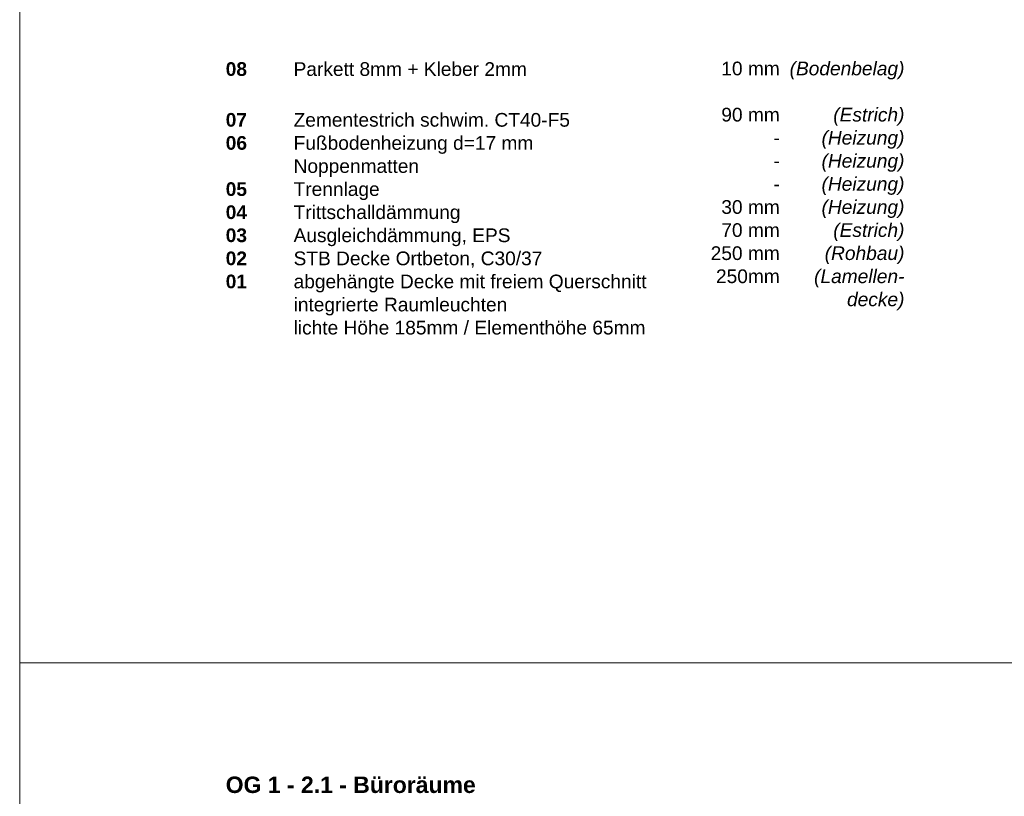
# Model space of a CAD drawing. Header units: metres. Extents: x 0.9 to 30.1, y -10.7 to 8.6.
# Tile 158 of 256: x 4 to 5.8, y 1.6 to 3. Entities that reach past the tile are written whole.
import ezdxf

# ---------------------------------------------------------------- set-up
doc = ezdxf.new("R2010")
doc.units = ezdxf.units.M
doc.layers.add('Keine', color=7, linetype='Continuous', lineweight=9)
doc.styles.add('Arial', font='arial.ttf')
doc.styles.add('Arial (bold)', font='arialbd.ttf')
doc.styles.add('Arial (italic)', font='ariali.ttf')

msp = doc.modelspace()

# ---------------------------------------------------------------- linework, layer by layer
at = {"layer": 'Keine', "color": 255, "flags": 128}
for points in [[(4, 4.2), (6, 4.2), (6, 1.8), (4, 1.8)], [(4, 1.8), (6, 1.8), (6, -0.6), (4, -0.6)]]:
    msp.add_lwpolyline(points, close=True, dxfattribs=at)

# ---------------------------------------------------------------- texts
at = {"layer": 'Keine', "color": 7, "insert": (4.3794, 2.90632), "char_height": 0.0252181, "attachment_point": 1, "line_spacing_factor": 1.011258, "style": 'Arial (bold)'}
msp.add_mtext('\\pxt4.957;08^I{\\fArial|b0|i0|c0|p0;Parkett 8mm + Kleber 2mm\\P^I}{\\fArial|b0|i0|c0|p0;\\H1.2x;\\P}07 ^I{\\fArial|b0|i0|c0|p0;Zementestrich schwim. CT40-F5\\P}06{\\fArial|b0|i0|c0|p0; ^I}{\\fArial|b0|i0|c0|p0;Fußbodenheizung d=17 mm \\P     ^INoppenmatten}{\\fArial|b0|i0|c0|p0;\\C1;\\P}05{\\fArial|b0|i0|c0|p0; ^ITrennlage}{\\fArial|b0|i0|c0|p0;\\P}04{\\fArial|b0|i0|c0|p0; ^ITrittschalld}{\\fArial|b0|i0|c0|p0;ämmung\\P}03{\\fArial|b0|i0|c0|p0; ^IAusgleich}{\\fArial|b0|i0|c0|p0;dämmung, EPS}{\\fArial|b0|i0|c0|p0;\\P}02{\\fArial|b0|i0|c0|p0; ^ISTB Decke Ortbeton, C30/37\\P}01{\\fArial|b0|i0|c0|p0;^Iabgehängte Decke mit freiem Querschnitt\\P^Iintegrierte Raumleuchten\\P^Ilichte Höhe 185mm / Elementhöhe 65mm}', dxfattribs=at)
at = {"layer": 'Keine', "color": 7, "transparency": 33554687, "attachment_point": 3, "line_spacing_factor": 1.011258}
for s, insert, char_height, width, style in [('  10 mm\\P\\P90 mm\\P-\\P-\\P-\\P  30 mm\\P70 mm\\P250 mm\\P250mm', (5.39978, 2.90738), 0.025218, 0.1510902, 'Arial'), ('(Bodenbelag)\\P\\P(Estrich)\\P(Heizung)\\P(Heizung)\\P(Heizung)\\P(Heizung)\\P(Estrich)\\P(Rohbau)\\P(Lamellen-\\Pdecke)', (5.6294, 2.90738), 0.0252181, 0.2296186, 'Arial (italic)')]:
    msp.add_mtext(s, dxfattribs=dict(at, insert=insert, char_height=char_height, width=width, style=style))
at = {"layer": 'Keine', "color": 7, "transparency": 33554687, "insert": (4.3794, 1.59089), "char_height": 0.0302617, "attachment_point": 1, "line_spacing_factor": 0.994404, "style": 'Arial (bold)'}
msp.add_mtext('OG 1 - 2.1 - Büroräume', dxfattribs=at)

doc.saveas('drawing.dxf')
